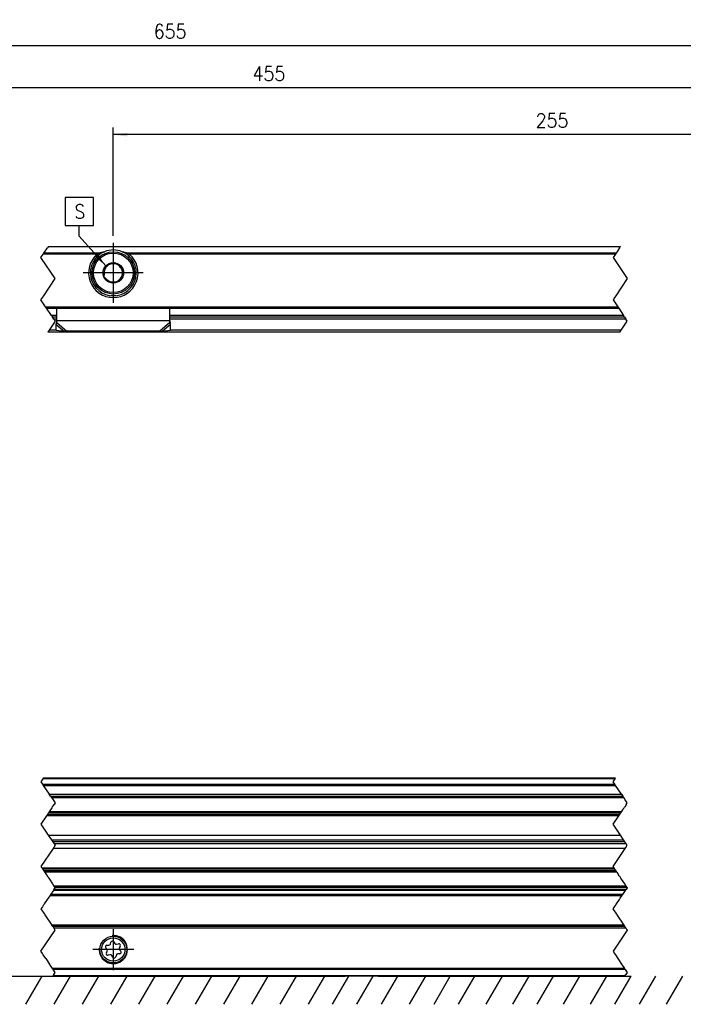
# Model space of a CAD drawing. Header units: millimetres. Extents: x -418 to 2050, y -784 to 1107.
# Tile 12 of 61: x -129 to -35, y 141 to 280. Entities that reach past the tile are written whole.
import ezdxf

# ---------------------------------------------------------------- set-up
doc = ezdxf.new("R2010")
doc.units = ezdxf.units.MM
doc.linetypes.add('DOT_CENTER', pattern=[14, 12, -1, 0, -1])
doc.layers.add('1', color=7, linetype='Continuous')
doc.styles.add('CONVERTER_12', font='txt.shx', dxfattribs={"width": 0.9})
doc.dimstyles.new('ME10_DIM_42', dxfattribs={"dimtxt": 2, "dimasz": 2, "dimexe": 1, "dimexo": 1, "dimgap": 1, "dimtad": 1, "dimdsep": 46, "dimtxsty": 'CONVERTER_12', "dimsah": 1, "dimcen": 0.09, "dimclrd": 2, "dimclre": 2, "dimclrt": 2, "dimadec": 0, "dimazin": 0, "dimtfac": 1, "dimtdec": 4, "dimtix": 1, "dimtmove": 0, "dimatfit": 3, "dimfxl": 1, "dimtolj": 1, "dimtzin": 0, "dimarcsym": 0})
doc.dimstyles.new('ME10_DIM_44', dxfattribs={"dimtxt": 2, "dimasz": 2, "dimexe": 1, "dimexo": 1, "dimgap": 1, "dimtad": 1, "dimdsep": 46, "dimtxsty": 'CONVERTER_12', "dimsah": 1, "dimcen": 0.09, "dimclrd": 2, "dimclre": 2, "dimclrt": 2, "dimadec": 0, "dimazin": 0, "dimtfac": 1, "dimtdec": 4, "dimtix": 1, "dimtmove": 0, "dimatfit": 3, "dimfxl": 1, "dimtolj": 1, "dimtzin": 0, "dimarcsym": 0})
doc.dimstyles.new('ME10_DIM_48', dxfattribs={"dimtxt": 2, "dimasz": 2, "dimexe": 1, "dimexo": 1, "dimgap": 1, "dimtad": 1, "dimdsep": 46, "dimtxsty": 'CONVERTER_12', "dimsah": 1, "dimcen": 0.09, "dimclrd": 2, "dimclre": 2, "dimclrt": 2, "dimadec": 0, "dimazin": 0, "dimtfac": 1, "dimtdec": 4, "dimtix": 1, "dimtmove": 0, "dimatfit": 3, "dimfxl": 1, "dimtolj": 1, "dimtzin": 0, "dimarcsym": 0})
doc.dimstyles.get("Standard").update_dxf_attribs({"dimtxt": 0.18, "dimasz": 0.18, "dimexe": 0.18, "dimexo": 0.0625, "dimgap": 0.09, "dimtad": 0, "dimtih": 1, "dimtoh": 1, "dimdec": 4, "dimzin": 0, "dimdsep": 46, "dimtxsty": 'Standard', "dimcen": 0.09, "dimadec": 0, "dimazin": 0, "dimtfac": 1, "dimtdec": 4, "dimtofl": 0, "dimtmove": 0, "dimatfit": 3, "dimfxl": 1, "dimtolj": 1, "dimtzin": 0, "dimarcsym": 0})

# ---------------------------------------------------------------- blocks, each defined once
blk = doc.blocks.new('SOPORTE_SV2__7', base_point=(-302.89, 144.79))
at = {"color": 2, "linetype": 'DOT_CENTER'}
for p, q in [((-124.4, 156.14), (-124.63, 155.79)), ((-124.27, 156.32), (-124.4, 156.14)), ((-123.88, 156.91), (-124.27, 156.32)), ((-123.87, 156.93), (-123.88, 156.91)), ((-43.6, 155.79), (-43.37, 156.14)), ((-43.37, 156.14), (-43.25, 156.32)), ((-43.25, 156.32), (-42.86, 156.91)), ((-42.86, 156.91), (-42.85, 156.93)), ((-125.3, 154.79), (-125.43, 154.59)), ((-125.23, 154.89), (-125.3, 154.79)), ((-125.16, 154.99), (-125.23, 154.89)), ((-124.75, 155.61), (-125.16, 154.99)), ((-124.63, 155.79), (-124.75, 155.61)), ((-44.41, 154.59), (-44.27, 154.79)), ((-44.27, 154.79), (-44.21, 154.89)), ((-44.21, 154.89), (-44.14, 154.99)), ((-44.14, 154.99), (-43.73, 155.61)), ((-43.73, 155.61), (-43.6, 155.79)), ((-125.43, 154.59), (-125.63, 154.29)), ((-125.63, 154.29), (-125.13, 153.54)), ((-125.13, 153.54), (-125.08, 153.46)), ((-125.08, 153.46), (-124.1, 151.99)), ((-44.61, 154.29), (-44.41, 154.59)), ((-44.11, 153.54), (-44.61, 154.29)), ((-44.06, 153.46), (-44.11, 153.54)), ((-43.07, 151.99), (-44.06, 153.46)), ((-123.96, 151.79), (-124.1, 151.99)), ((-43.07, 151.99), (-42.94, 151.79)), ((-125.63, 148.29), (-123.63, 151.29)), ((-123.96, 151.79), (-123.83, 151.59)), ((-123.73, 151.44), (-123.83, 151.59)), ((-123.65, 151.31), (-123.73, 151.44)), ((-123.63, 151.29), (-123.65, 151.31)), ((-42.61, 151.29), (-44.61, 148.29)), ((-42.81, 151.59), (-42.94, 151.79)), ((-42.81, 151.59), (-42.71, 151.44)), ((-42.62, 151.31), (-42.71, 151.44)), ((-42.62, 151.31), (-42.61, 151.29)), ((-125.43, 147.99), (-125.63, 148.29)), ((-125.3, 147.79), (-125.43, 147.99)), ((-124.96, 147.29), (-125.3, 147.79)), ((-44.61, 148.29), (-44.41, 147.99)), ((-44.41, 147.99), (-44.27, 147.79)), ((-44.27, 147.79), (-43.94, 147.29)), ((-124.96, 147.29), (-124.43, 146.49)), ((-124.3, 146.29), (-124.43, 146.49)), ((-43.94, 147.29), (-43.41, 146.49)), ((-43.41, 146.49), (-43, 145.87)), ((-124.02, 145.87), (-124.3, 146.29)), ((-124.02, 145.87), (-123.93, 145.73)), ((-123.63, 145.29), (-123.93, 145.73)), ((-123.83, 144.99), (-123.93, 144.85)), ((-123.83, 144.99), (-123.63, 145.29)), ((-42.9, 145.73), (-43, 145.87)), ((-42.9, 145.73), (-42.61, 145.29)), ((-42.9, 144.85), (-42.81, 144.99)), ((-42.61, 145.29), (-42.81, 144.99)), ((-123.93, 144.85), (-123.96, 144.79)), ((-42.94, 144.79), (-42.9, 144.85))]:
    blk.add_line(p, q, dxfattribs=at)
at = {"color": 3, "linetype": 'Continuous'}
for p, q in [((-43.37, 156.14), (-124.4, 156.14)), ((-43.25, 156.32), (-124.27, 156.32)), ((-42.86, 156.91), (-123.88, 156.91)), ((-43.07, 151.99), (-124.1, 151.99)), ((-123.83, 151.59), (-42.81, 151.59)), ((-43, 145.87), (-124.02, 145.87)), ((-42.9, 145.73), (-123.93, 145.73)), ((-123.93, 144.85), (-42.9, 144.85))]:
    blk.add_line(p, q, dxfattribs=at)
at = {"color": 7, "linetype": 'Continuous'}
for p, q in [((-42.85, 156.93), (-123.87, 156.93)), ((-42.94, 151.79), (-123.96, 151.79)), ((-116.29, 149.15), (-116.03, 149.15)), ((-115.81, 149.32), (-115.73, 149.57)), ((-115.31, 149.62), (-115.18, 149.4)), ((-114.92, 149.29), (-114.66, 149.35)), ((-116.27, 148.56), (-116.46, 148.75)), ((-116.37, 148.06), (-116.24, 148.29)), ((-115.85, 147.78), (-116.11, 147.72)), ((-114.97, 147.76), (-115.04, 147.5)), ((-114.48, 147.93), (-114.75, 147.92)), ((-114.41, 149.01), (-114.54, 148.78)), ((-114.5, 148.51), (-114.32, 148.32)), ((-115.46, 147.45), (-115.6, 147.68)), ((-67.32, 144.79), (-123.96, 144.79)), ((-61.89, 144.79), (-67.32, 144.79)), ((-61.89, 144.79), (-58.89, 144.79)), ((-58.89, 144.79), (-53.45, 144.79)), ((-42.94, 144.79), (-53.45, 144.79))]:
    blk.add_line(p, q, dxfattribs=at)
for radius in [1.9, 1.65]:
    blk.add_circle((-115.39, 148.54), radius, dxfattribs=at)
for centre, start, end in [((-116.29, 148.92), 90.5656, 223.8716), ((-116.03, 149.38), 270.5656, 343.8716), ((-115.51, 149.51), 30.1519, 163.8716), ((-114.98, 149.52), 210.1519, 283.4579), ((-114.61, 149.13), 330.5656, 103.4579), ((-116.17, 147.95), 150.5656, 283.8716), ((-116.44, 148.4), 330.5656, 43.8716), ((-115.8, 147.56), 30.5656, 103.8716), ((-114.74, 147.69), 90.5656, 163.8706), ((-114.33, 148.67), 150.5656, 223.8716), ((-114.49, 148.16), 270.5656, 43.8716), ((-115.26, 147.57), 210.5656, 343.8706)]:
    blk.add_arc(centre, 0.233, start, end, dxfattribs=at)
at = {"layer": '1', "color": 2, "linetype": 'DOT_CENTER'}
for p, q in [((-115.39, 151.44), (-115.39, 145.64)), ((-112.49, 148.54), (-118.29, 148.54))]:
    blk.add_line(p, q, dxfattribs=at)
at = {"layer": '1', "color": 30, "linetype": 'Continuous'}
blk.add_arc((-115.39, 148.54), 2, 175, 95, dxfattribs=at)
blk = doc.blocks.new('REGLA_SV2-1340__8', base_point=(-299.89, 154.79))
at = {"color": 2, "linetype": 'DOT_CENTER'}
for p, q in [((-125.36, 172.69), (-125.63, 172.29)), ((-125.63, 172.29), (-125.42, 171.97)), ((-125.42, 171.97), (-125.3, 171.78)), ((-125.3, 172.79), (-125.36, 172.69)), ((-125.3, 171.78), (-124.46, 170.53)), ((-44.61, 172.29), (-44.34, 172.69)), ((-44.39, 171.97), (-44.61, 172.29)), ((-44.27, 171.78), (-44.39, 171.97)), ((-44.34, 172.69), (-44.27, 172.79)), ((-43.44, 170.53), (-44.27, 171.78)), ((-124.27, 170.24), (-124.46, 170.53)), ((-124.27, 170.24), (-124.14, 170.04)), ((-124.14, 170.04), (-123.93, 169.74)), ((-43.44, 170.53), (-43.25, 170.24)), ((-43.11, 170.04), (-43.25, 170.24)), ((-42.91, 169.74), (-43.11, 170.04)), ((-124.03, 168.69), (-124.1, 168.59)), ((-123.98, 168.76), (-124.03, 168.69)), ((-123.98, 168.76), (-123.85, 168.95)), ((-123.93, 169.74), (-123.63, 169.29)), ((-123.85, 168.95), (-123.78, 169.07)), ((-123.63, 169.29), (-123.78, 169.07)), ((-43.07, 168.59), (-43, 168.69)), ((-43, 168.69), (-42.96, 168.76)), ((-42.83, 168.95), (-42.96, 168.76)), ((-42.61, 169.29), (-42.91, 169.74)), ((-42.75, 169.07), (-42.83, 168.95)), ((-42.75, 169.07), (-42.61, 169.29)), ((-124.84, 167.48), (-125.63, 166.29)), ((-124.71, 167.67), (-124.84, 167.48)), ((-124.61, 167.82), (-124.71, 167.67)), ((-124.56, 167.89), (-124.61, 167.82)), ((-124.48, 168.02), (-124.56, 167.89)), ((-124.37, 168.18), (-124.48, 168.02)), ((-124.27, 168.33), (-124.37, 168.18)), ((-124.19, 168.45), (-124.27, 168.33)), ((-124.1, 168.59), (-124.19, 168.45)), ((-44.61, 166.29), (-43.81, 167.48)), ((-43.81, 167.48), (-43.68, 167.67)), ((-43.68, 167.67), (-43.59, 167.82)), ((-43.59, 167.82), (-43.54, 167.89)), ((-43.54, 167.89), (-43.45, 168.02)), ((-43.45, 168.02), (-43.34, 168.18)), ((-43.34, 168.18), (-43.25, 168.33)), ((-43.25, 168.33), (-43.17, 168.45)), ((-43.17, 168.45), (-43.07, 168.59)), ((-125.63, 166.29), (-124.6, 164.74)), ((-43.57, 164.74), (-44.61, 166.29)), ((-124.6, 164.74), (-124.5, 164.59)), ((-124.5, 164.59), (-124.16, 164.08)), ((-43.48, 164.59), (-43.57, 164.74)), ((-43.13, 164.08), (-43.48, 164.59)), ((-124.16, 164.08), (-123.96, 163.79)), ((-123.96, 163.79), (-123.77, 163.5)), ((-123.63, 163.29), (-123.83, 162.99)), ((-123.77, 163.5), (-123.63, 163.29)), ((-42.94, 163.79), (-43.13, 164.08)), ((-42.75, 163.5), (-42.94, 163.79)), ((-42.81, 162.99), (-42.61, 163.29)), ((-42.61, 163.29), (-42.75, 163.5)), ((-123.93, 162.84), (-125.63, 160.29)), ((-123.83, 162.99), (-123.93, 162.84)), ((-44.61, 160.29), (-42.91, 162.84)), ((-42.91, 162.84), (-42.81, 162.99)), ((-125.63, 160.29), (-125.5, 160.1)), ((-44.48, 160.1), (-44.61, 160.29)), ((-125.5, 160.1), (-125.37, 159.9)), ((-125.37, 159.9), (-125.28, 159.75)), ((-125.28, 159.75), (-125.23, 159.68)), ((-125.23, 159.68), (-125.14, 159.55)), ((-125.14, 159.55), (-125.03, 159.39)), ((-125.03, 159.39), (-124.94, 159.24)), ((-124.94, 159.24), (-124.86, 159.12)), ((-124.86, 159.12), (-124.76, 158.99)), ((-124.76, 158.99), (-124.69, 158.88)), ((-44.35, 159.9), (-44.48, 160.1)), ((-44.25, 159.75), (-44.35, 159.9)), ((-44.2, 159.68), (-44.25, 159.75)), ((-44.12, 159.55), (-44.2, 159.68)), ((-44.01, 159.39), (-44.12, 159.55)), ((-43.91, 159.24), (-44.01, 159.39)), ((-43.83, 159.12), (-43.91, 159.24)), ((-43.74, 158.99), (-43.83, 159.12)), ((-43.67, 158.88), (-43.74, 158.99)), ((-124.69, 158.88), (-124.65, 158.81)), ((-124.65, 158.81), (-124.52, 158.62)), ((-124.52, 158.62), (-124.44, 158.5)), ((-124.44, 158.5), (-124, 157.84)), ((-124, 157.84), (-123.79, 157.53)), ((-123.79, 157.53), (-123.66, 157.33)), ((-43.62, 158.81), (-43.67, 158.88)), ((-43.5, 158.62), (-43.62, 158.81)), ((-43.42, 158.5), (-43.5, 158.62)), ((-42.97, 157.84), (-43.42, 158.5)), ((-42.77, 157.53), (-42.97, 157.84)), ((-42.64, 157.33), (-42.77, 157.53)), ((-124.4, 156.14), (-124.63, 155.79)), ((-124.27, 156.32), (-124.4, 156.14)), ((-123.88, 156.91), (-124.27, 156.32)), ((-123.87, 156.93), (-123.88, 156.91)), ((-123.79, 157.04), (-123.87, 156.93)), ((-123.79, 157.04), (-123.63, 157.29)), ((-123.63, 157.29), (-123.66, 157.33)), ((-43.6, 155.79), (-43.37, 156.14)), ((-43.37, 156.14), (-43.25, 156.32)), ((-43.25, 156.32), (-42.86, 156.91)), ((-42.86, 156.91), (-42.85, 156.93)), ((-42.85, 156.93), (-42.77, 157.04)), ((-42.61, 157.29), (-42.77, 157.04)), ((-42.64, 157.33), (-42.61, 157.29)), ((-125.23, 154.89), (-125.3, 154.79)), ((-125.16, 154.99), (-125.23, 154.89)), ((-124.75, 155.61), (-125.16, 154.99)), ((-124.63, 155.79), (-124.75, 155.61)), ((-44.27, 154.79), (-44.21, 154.89)), ((-44.21, 154.89), (-44.14, 154.99)), ((-44.14, 154.99), (-43.73, 155.61)), ((-43.73, 155.61), (-43.6, 155.79))]:
    blk.add_line(p, q, dxfattribs=at)
at = {"color": 3, "linetype": 'Continuous'}
for p, q in [((-125.42, 171.97), (-44.39, 171.97)), ((-44.34, 172.69), (-125.36, 172.69)), ((-125.3, 171.78), (-44.27, 171.78)), ((-124.46, 170.53), (-43.44, 170.53)), ((-124.14, 170.04), (-43.11, 170.04)), ((-43.81, 167.48), (-124.84, 167.48)), ((-124.71, 167.67), (-43.68, 167.67)), ((-43.45, 168.02), (-124.48, 168.02)), ((-125.5, 160.1), (-44.48, 160.1)), ((-44.35, 159.9), (-125.37, 159.9)), ((-125.14, 159.55), (-44.12, 159.55)), ((-42.77, 157.53), (-123.79, 157.53)), ((-42.77, 157.04), (-123.79, 157.04))]:
    blk.add_line(p, q, dxfattribs=at)
at = {"color": 7, "linetype": 'Continuous'}
for p, q in [((-44.27, 172.79), (-125.3, 172.79)), ((-124.27, 170.24), (-43.25, 170.24)), ((-43.59, 167.82), (-124.61, 167.82)), ((-124.6, 164.74), (-43.57, 164.74)), ((-124.16, 164.08), (-43.13, 164.08)), ((-42.94, 163.79), (-123.96, 163.79)), ((-42.75, 163.5), (-123.77, 163.5)), ((-42.91, 162.84), (-123.93, 162.84)), ((-125.28, 159.75), (-44.25, 159.75)), ((-42.64, 157.33), (-123.66, 157.33))]:
    blk.add_line(p, q, dxfattribs=at)
blk = doc.blocks.new('REGLA_SV2-1340mm__10', base_point=(-302.89, 144.79))
for name, p in [('REGLA_SV2-1340__8', (-299.89, 154.79)), ('SOPORTE_SV2__7', (-302.89, 144.79))]:
    blk.add_blockref(name, p)
blk = doc.blocks.new('Bottom1', base_point=(-215.388, 158.787))
at = {"layer": '1', "color": 2, "linetype": 'Continuous'}
for p, q in [((-345.493, 144.787), (-82.543, 144.787)), ((-125.493, 144.787), (-127.803, 140.787)), ((-121.493, 144.787), (-123.803, 140.787)), ((-117.493, 144.787), (-119.803, 140.787)), ((-113.493, 144.787), (-115.803, 140.787)), ((-109.493, 144.787), (-111.803, 140.787)), ((-105.493, 144.787), (-107.803, 140.787)), ((-101.493, 144.787), (-103.803, 140.787)), ((-97.493, 144.787), (-99.803, 140.787)), ((-93.493, 144.787), (-95.803, 140.787)), ((-89.493, 144.787), (-91.803, 140.787)), ((-85.493, 144.787), (-87.803, 140.787)), ((-84.343, 140.787), (-82.033, 144.787)), ((-80.883, 140.787), (-78.573, 144.787)), ((-77.888, 144.787), (-42.037, 144.787)), ((-77.423, 140.787), (-75.113, 144.787)), ((-73.434, 140.787), (-71.125, 144.787)), ((-69.974, 140.787), (-67.665, 144.787)), ((-66.514, 140.787), (-64.205, 144.787)), ((-62.6, 140.787), (-60.291, 144.787)), ((-58.816, 140.787), (-56.506, 144.787)), ((-55.356, 140.787), (-53.046, 144.787)), ((-51.648, 140.787), (-49.339, 144.787)), ((-47.807, 140.787), (-45.497, 144.787)), ((-44.347, 140.787), (-42.037, 144.787)), ((-40.887, 140.787), (-38.577, 144.787)), ((-37.046, 140.787), (-34.736, 144.787))]:
    blk.add_line(p, q, dxfattribs=at)
blk.add_blockref('REGLA_SV2-1340mm__10', (-302.888, 144.787))
blk = doc.blocks.new('SOPORTE_SV2__22', base_point=(-302.89, 235.93))
at = {"color": 2, "linetype": 'DOT_CENTER'}
for p, q in [((-125.63, 246.5), (-125.31, 246.99)), ((-125.21, 247.13), (-125.31, 246.99)), ((-125.21, 247.13), (-124.72, 247.87)), ((-124.63, 248.01), (-124.72, 247.87)), ((-124.59, 248.07), (-124.63, 248.01)), ((-44.28, 246.99), (-44.61, 246.5)), ((-44.28, 246.99), (-44.19, 247.13)), ((-43.7, 247.87), (-44.19, 247.13)), ((-43.7, 247.87), (-43.6, 248.01)), ((-43.6, 248.01), (-43.56, 248.07)), ((-125.55, 246.37), (-125.63, 246.5)), ((-123.63, 243.5), (-125.55, 246.37)), ((-44.61, 246.5), (-44.52, 246.37)), ((-44.52, 246.37), (-42.61, 243.5)), ((-125.25, 241.07), (-123.63, 243.5)), ((-42.61, 243.5), (-44.23, 241.07)), ((-125.63, 240.5), (-125.39, 240.87)), ((-124.98, 239.52), (-125.63, 240.5)), ((-125.39, 240.87), (-125.25, 241.07)), ((-44.36, 240.87), (-44.61, 240.5)), ((-44.61, 240.5), (-43.96, 239.52)), ((-44.23, 241.07), (-44.36, 240.87)), ((-124.85, 239.32), (-124.98, 239.52)), ((-124.15, 238.27), (-124.85, 239.32)), ((-43.96, 239.52), (-43.82, 239.32)), ((-43.82, 239.32), (-43.12, 238.27)), ((-123.63, 237.5), (-124.49, 236.22)), ((-124.15, 238.27), (-124.01, 238.07)), ((-123.82, 237.78), (-124.01, 238.07)), ((-123.82, 237.78), (-123.63, 237.5)), ((-43.47, 236.22), (-42.61, 237.5)), ((-42.99, 238.07), (-43.12, 238.27)), ((-42.99, 238.07), (-42.8, 237.78)), ((-42.61, 237.5), (-42.8, 237.78)), ((-124.49, 236.22), (-124.68, 235.93)), ((-43.66, 235.93), (-43.47, 236.22))]:
    blk.add_line(p, q, dxfattribs=at)
at = {"color": 3, "linetype": 'Continuous'}
for p, q in [((-117.66, 246.99), (-125.31, 246.99)), ((-117.38, 247.13), (-125.21, 247.13)), ((-43.6, 248.01), (-124.63, 248.01)), ((-44.19, 247.13), (-113.4, 247.13)), ((-44.28, 246.99), (-113.12, 246.99)), ((-115.03, 241.09), (-115.75, 241.09)), ((-124.98, 239.52), (-43.96, 239.52)), ((-123.39, 238.27), (-124.15, 238.27)), ((-123.39, 237.78), (-123.82, 237.78)), ((-123.5, 237.03), (-122.31, 236.01)), ((-123.39, 237.58), (-107.39, 237.58)), ((-123.39, 237.29), (-121.98, 236.08)), ((-107.39, 237.29), (-108.8, 236.08)), ((-107.28, 237.03), (-108.47, 236.01)), ((-43.12, 238.27), (-107.39, 238.27)), ((-42.8, 237.78), (-107.39, 237.78)), ((-123.48, 236.22), (-124.49, 236.22)), ((-43.47, 236.22), (-107.3, 236.22))]:
    blk.add_line(p, q, dxfattribs=at)
at = {"color": 7, "linetype": 'Continuous'}
for p, q in [((-124.59, 248.07), (-43.56, 248.07)), ((-117.74, 246.57), (-117.38, 246.57)), ((-116.2, 245.33), (-116.54, 245.19)), ((-115.21, 245.75), (-115.54, 245.61)), ((-114.92, 245.53), (-115.21, 245.75)), ((-113.4, 246.57), (-113.04, 246.57)), ((-116.67, 244.12), (-116.72, 243.76)), ((-116.54, 245.19), (-116.59, 244.83)), ((-114.06, 244.88), (-114.35, 245.1)), ((-114.11, 244.52), (-114.06, 244.88)), ((-116.72, 243.76), (-116.43, 243.54)), ((-115.86, 243.11), (-115.57, 242.89)), ((-115.57, 242.89), (-115.24, 243.03)), ((-114.58, 243.31), (-114.24, 243.45)), ((-114.24, 243.45), (-114.19, 243.81)), ((-124.85, 239.32), (-43.82, 239.32)), ((-123.39, 237.58), (-123.39, 239.32)), ((-107.39, 237.6), (-107.39, 239.32)), ((-123.39, 238.07), (-124.01, 238.07)), ((-123.48, 236.14), (-123.5, 237.03)), ((-123.39, 237.29), (-123.39, 237.58)), ((-42.99, 238.07), (-107.39, 238.07)), ((-107.39, 237.58), (-107.39, 237.6)), ((-107.39, 237.29), (-107.39, 237.58)), ((-107.28, 237.03), (-107.33, 237.2)), ((-107.3, 236.14), (-107.28, 237.03)), ((-43.66, 235.93), (-124.68, 235.93)), ((-122.31, 236.01), (-123.48, 236.14)), ((-108.8, 236.08), (-121.98, 236.08)), ((-107.3, 236.14), (-108.47, 236.01))]:
    blk.add_line(p, q, dxfattribs=at)
for radius in [3, 1.45, 0.05]:
    blk.add_circle((-115.39, 244.32), radius, dxfattribs=at)
at = {"color": 3, "linetype": 'Continuous'}
blk.add_circle((-115.39, 244.32), 2.8, dxfattribs=at)
at = {"color": 7, "linetype": 'Continuous'}
for radius, start, end in [(3.5, 130.3552, 49.6448), (3.25, 112.6199, 67.3801), (3.25, 67.3801, 112.6199), (1.3, 128.7237, 156.839), (1.3, 96.839, 128.7237), (1.3, 68.7237, 96.839), (1.3, 36.839, 68.7237), (1.3, 156.839, 188.7237), (1.3, 8.7237, 36.839), (1.3, 336.839, 8.7237), (1.3, 216.839, 248.7237), (1.3, 248.7237, 276.839), (1.3, 276.839, 308.7237), (1.3, 308.7237, 336.839)]:
    blk.add_arc((-115.39, 244.32), radius, start, end, dxfattribs=at)
for points, knots in [([(-117.66, 246.99), (-117.64, 247), (-117.59, 247.03), (-117.53, 247.07), (-117.45, 247.1), (-117.4, 247.12), (-117.38, 247.13)], [0, 0, 0, 0, 0.0733847, 0.1584419, 0.2338389, 0.3132569, 0.3132569, 0.3132569, 0.3132569]), ([(-117.38, 247.13), (-117.32, 247.15), (-117.2, 247.19), (-117.01, 247.24), (-116.83, 247.28), (-116.7, 247.31), (-116.64, 247.32)], [0, 0, 0, 0, 0.1901218, 0.3787731, 0.571788, 0.763547, 0.763547, 0.763547, 0.763547]), ([(-114.14, 247.32), (-114.08, 247.31), (-113.95, 247.28), (-113.77, 247.24), (-113.58, 247.19), (-113.46, 247.15), (-113.4, 247.13)], [0, 0, 0, 0, 0.1913805, 0.384016, 0.5730549, 0.7635471, 0.7635471, 0.7635471, 0.7635471]), ([(-113.4, 247.13), (-113.37, 247.12), (-113.32, 247.1), (-113.26, 247.08), (-113.22, 247.05), (-113.19, 247.03), (-113.15, 247.01), (-113.13, 247), (-113.12, 246.99)], [0, 0, 0, 0, 0.0898239, 0.1547798, 0.1953417, 0.2336504, 0.2787841, 0.3133313, 0.3133313, 0.3133313, 0.3133313]), ([(-123.5, 237.03), (-123.49, 237.05), (-123.47, 237.09), (-123.44, 237.16), (-123.42, 237.22), (-123.4, 237.27), (-123.39, 237.29)], [0, 0, 0, 0, 0.0660342, 0.1356749, 0.2077706, 0.2833141, 0.2833141, 0.2833141, 0.2833141]), ([(-107.39, 237.6), (-107.39, 237.57), (-107.39, 237.51), (-107.38, 237.41), (-107.36, 237.3), (-107.34, 237.24), (-107.33, 237.2)], [0, 0, 0, 0, 0.0890373, 0.1983431, 0.2932195, 0.4089231, 0.4089231, 0.4089231, 0.4089231]), ([(-107.28, 237.03), (-107.29, 237.05), (-107.31, 237.09), (-107.34, 237.16), (-107.36, 237.22), (-107.38, 237.27), (-107.39, 237.29)], [0, 0, 0, 0, 0.0660342, 0.1356749, 0.2077706, 0.2833141, 0.2833141, 0.2833141, 0.2833141]), ([(-121.98, 236.08), (-122, 236.07), (-122.06, 236.06), (-122.14, 236.04), (-122.23, 236.02), (-122.28, 236.01), (-122.31, 236.01)], [0, 0, 0, 0, 0.0894086, 0.1715137, 0.2588192, 0.3386073, 0.3386073, 0.3386073, 0.3386073]), ([(-108.47, 236.01), (-108.5, 236.01), (-108.55, 236.02), (-108.64, 236.04), (-108.72, 236.06), (-108.78, 236.07), (-108.8, 236.08)], [0, 0, 0, 0, 0.0797881, 0.1670936, 0.2491987, 0.3386073, 0.3386073, 0.3386073, 0.3386073])]:
    blk.add_open_spline(points, degree=3, knots=knots, dxfattribs=at)
at = {"layer": '1', "color": 2, "linetype": 'DOT_CENTER'}
for p, q in [((-115.39, 248.57), (-115.39, 240.07)), ((-111.14, 244.32), (-119.64, 244.32))]:
    blk.add_line(p, q, dxfattribs=at)
blk = doc.blocks.new('*D106')
at = {"layer": '1', "color": 2, "linetype": 'Continuous'}
for p, q in [((-115.39, 249.57), (-115.39, 264.89)), ((30.61, 247.97), (30.61, 264.89)), ((30.61, 263.89), (-115.39, 263.89))]:
    blk.add_line(p, q, dxfattribs=at)
at = {"layer": '1', "color": 2}
for points in [[(-113.39, 264.15), (-113.39, 263.62), (-115.39, 263.89)], [(28.61, 263.62), (28.61, 264.15), (30.61, 263.89)]]:
    blk.add_solid(points, dxfattribs=at)
at = {"layer": '1', "color": 2, "insert": (-55.58, 264.89), "char_height": 2, "attachment_point": 7, "rotation": 0.0001, "line_spacing_factor": 0.60024, "style": 'CONVERTER_12'}
blk.add_mtext('255', dxfattribs=at)
blk = doc.blocks.new('*D108')
at = {"layer": '1', "color": 2, "linetype": 'Continuous'}
for p, q in [((-186.39, 249.57), (-186.39, 271.52)), ((30.61, 270.52), (-186.39, 270.52)), ((30.61, 247.97), (30.61, 271.52))]:
    blk.add_line(p, q, dxfattribs=at)
at = {"layer": '1', "color": 2}
for points in [[(-184.39, 270.78), (-184.39, 270.25), (-186.39, 270.52)], [(28.61, 270.25), (28.61, 270.78), (30.61, 270.52)]]:
    blk.add_solid(points, dxfattribs=at)
at = {"layer": '1', "color": 2, "insert": (-95.67, 271.52), "char_height": 2, "attachment_point": 7, "rotation": 0.0001, "line_spacing_factor": 0.60024, "style": 'CONVERTER_12'}
blk.add_mtext('455', dxfattribs=at)
blk = doc.blocks.new('*D112')
at = {"layer": '1', "color": 2, "linetype": 'Continuous'}
for p, q in [((-235.39, 249.57), (-235.39, 277.5)), ((30.61, 247.97), (30.61, 277.5)), ((-235.39, 276.5), (30.61, 276.5))]:
    blk.add_line(p, q, dxfattribs=at)
at = {"layer": '1', "color": 2}
for points in [[(-233.39, 276.76), (-233.39, 276.23), (-235.39, 276.5)], [(28.61, 276.23), (28.61, 276.76), (30.61, 276.5)]]:
    blk.add_solid(points, dxfattribs=at)
at = {"layer": '1', "color": 2, "insert": (-109.66, 277.5), "char_height": 2, "attachment_point": 7, "rotation": 0.0001, "line_spacing_factor": 0.60024, "style": 'CONVERTER_12'}
blk.add_mtext('655', dxfattribs=at)
blk = doc.blocks.new('Top1', base_point=(-215.39, 242))
at = {"layer": '1', "color": 2}
blk.add_lwpolyline([(-122.202, 255.008), (-122.202, 251.008), (-118.202, 251.008), (-118.202, 255.008)], close=True, dxfattribs=at)
blk.add_solid([(-117.985, 246.62), (-117.591, 246.97), (-116.459, 245.3)], dxfattribs=at)
blk.add_blockref('SOPORTE_SV2__22', (-302.89, 235.929))
at = {"layer": '1', "color": 2, "style": 'CONVERTER_12', "width": 0.9}
blk.add_text('S', height=2, dxfattribs=at).set_placement((-120.902, 252.008))
at = {"layer": '1'}
for base, p1, p2, dimstyle, picture, middle in [((-235.39, 276.495), (30.61, 246.971), (-235.39, 248.571), 'ME10_DIM_48', '*D112', (-107.26, 278.495)), ((30.61, 270.515), (-186.39, 248.571), (30.61, 246.971), 'ME10_DIM_44', '*D108', (-93.266, 272.515)), ((30.61, 263.886), (-115.39, 248.571), (30.61, 246.971), 'ME10_DIM_42', '*D106', (-53.184, 265.886))]:
    dim = blk.add_linear_dim(base=base, p1=p1, p2=p2, dimstyle=dimstyle, dxfattribs=at)
    dim.commit()
    dim.dimension.update_dxf_attribs({"geometry": picture, "text_midpoint": middle, "text_rotation": 0.00014})
at = {"layer": '1', "color": 2, "linetype": 'Continuous', "has_arrowhead": 0}
blk.add_leader([(-116.459, 245.3), (-120.202, 249.51), (-120.202, 251.008)], dimstyle='Standard', dxfattribs=at)

msp = doc.modelspace()

# ---------------------------------------------------------------- block references
for name, p in [('Top1', (-215.39, 242)), ('Bottom1', (-215.39, 158.79))]:
    msp.add_blockref(name, p)

doc.saveas('drawing.dxf')
